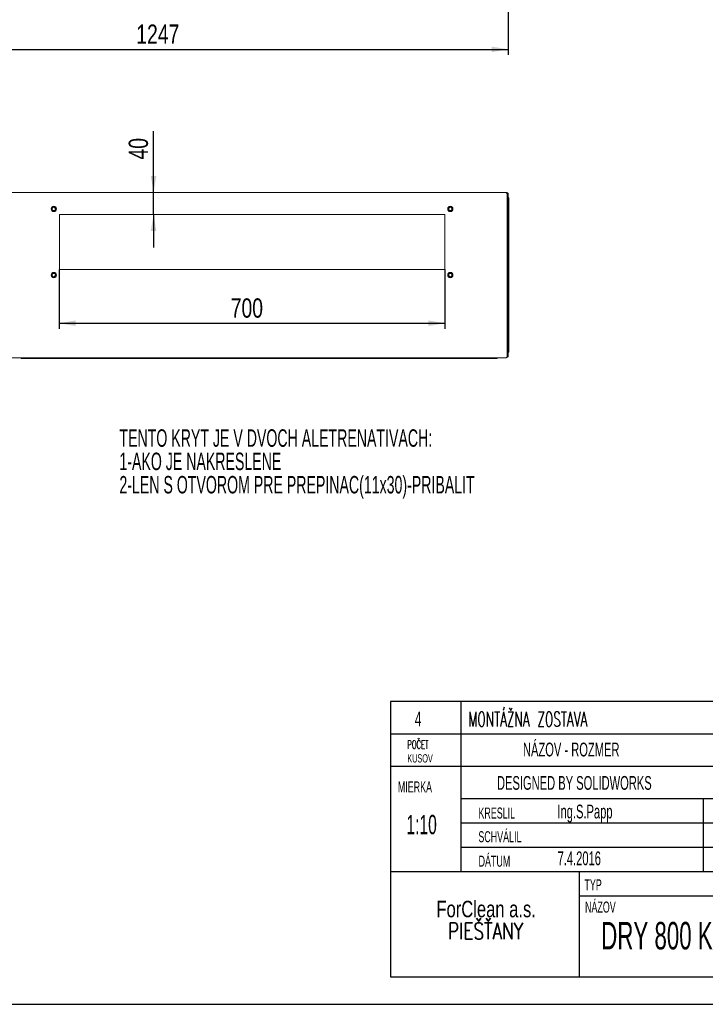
# Model space of a CAD drawing. Header units: millimetres. Extents: x -6 to 420, y -26 to 297.
# Tile 2 of 4: x 153 to 277, y 0 to 179. Entities that reach past the tile are written whole.
import ezdxf

# ---------------------------------------------------------------- set-up
doc = ezdxf.new("R2010")
doc.units = ezdxf.units.MM
for name, color, linetype in [('KOTY', 1, 'Continuous'), ('RAMIK', 7, 'Continuous'), ('RAZITKO', 7, 'Continuous'), ('RAZITKO-TEXT', 7, 'Continuous')]:
    doc.layers.add(name, color=color, linetype=linetype)
doc.styles.add('SLDTEXTSTYLE0', font='TXT', dxfattribs={"width": 0.75})
doc.styles.add('SLDTEXTSTYLE1', font='TXT', dxfattribs={"width": 0.75, "bigfont": 'bigfont'})
doc.styles.add('SLDTEXTSTYLE2', font='TXT', dxfattribs={"width": 0.605, "bigfont": 'bigfont'})
doc.styles.add('SLDTEXTSTYLE3', font='TXT', dxfattribs={"width": 0.605})
doc.dimstyles.new('SLDDIMSTYLE0', dxfattribs={"dimtxt": 3.5, "dimasz": 3, "dimexe": 0, "dimexo": 0.0625, "dimgap": 0.875, "dimtad": 1, "dimdec": 1, "dimlfac": 10, "dimrnd": 1e-09, "dimzin": 12, "dimdsep": 46, "dimtxsty": 'SLDTEXTSTYLE0', "dimsah": 1, "dimcen": 0.09, "dimadec": 0, "dimazin": 3, "dimtfac": 1, "dimtdec": 1, "dimtofl": 0, "dimtmove": 0, "dimatfit": 3, "dimfxl": 0, "dimfrac": 2, "dimtolj": 1, "dimtzin": 12, "dimarcsym": 0})
doc.dimstyles.new('SLDDIMSTYLE1', dxfattribs={"dimtxt": 3.5, "dimasz": 3, "dimexe": 0, "dimexo": 0.0625, "dimgap": 0.875, "dimtad": 1, "dimdec": 1, "dimlfac": 10, "dimrnd": 1e-09, "dimzin": 12, "dimdsep": 46, "dimtxsty": 'SLDTEXTSTYLE0', "dimsah": 1, "dimcen": 0.09, "dimadec": 0, "dimazin": 3, "dimtfac": 1, "dimtdec": 1, "dimtmove": 0, "dimatfit": 0, "dimfxl": 0, "dimfrac": 2, "dimtolj": 1, "dimtzin": 12, "dimarcsym": 0})

# ---------------------------------------------------------------- blocks, each defined once
blk = doc.blocks.new('SW_NOTE_0')
at = {"layer": 'RAZITKO-TEXT', "color": 0, "char_height": 3, "attachment_point": 2}
for s, insert, style in [('ForClean a.s.', (12.42, 3.87), 'SLDTEXTSTYLE0'), ('PIEŠŤANY', (12.33, -0.13), 'SLDTEXTSTYLE1')]:
    blk.add_mtext(s, dxfattribs=dict(at, insert=insert, style=style))
blk = doc.blocks.new('SW_NOTE_4')
at = {"layer": 'RAZITKO-TEXT', "color": 0, "char_height": 1.5, "attachment_point": 1}
for s, insert, style in [('POČET', (0, 1.93), 'SLDTEXTSTYLE2'), ('KUSOV', (0, -0.57), 'SLDTEXTSTYLE3')]:
    blk.add_mtext(s, dxfattribs=dict(at, insert=insert, style=style))
blk = doc.blocks.new('_D')
at = {"layer": 'KOTY'}
for p, q in [((116.65, 183.7), (116.65, 172.36)), ((241.35, 183.7), (241.35, 172.36)), ((116.65, 173.36), (241.35, 173.36))]:
    blk.add_line(p, q, dxfattribs=at)
for points in [[(116.65, 173.36), (119.65, 172.85), (119.65, 173.86)], [(241.35, 173.36), (238.35, 173.86), (238.35, 172.85)]]:
    blk.add_solid(points, dxfattribs=at)
at = {"layer": 'KOTY', "insert": (173.83, 177.87), "char_height": 3.5, "attachment_point": 1, "style": 'SLDTEXTSTYLE0'}
blk.add_mtext('1247', dxfattribs=at)
blk = doc.blocks.new('_D_7')
at = {"layer": 'KOTY'}
for p, q in [((176.97, 147.38), (176.97, 158.53)), ((176.97, 143.38), (176.97, 147.38)), ((176.97, 143.38), (176.97, 137.38))]:
    blk.add_line(p, q, dxfattribs=at)
for points in [[(176.97, 147.38), (177.47, 150.38), (176.46, 150.38)], [(176.97, 143.38), (176.46, 140.38), (177.47, 140.38)]]:
    blk.add_solid(points, dxfattribs=at)
at = {"layer": 'KOTY', "insert": (172.45, 153.36), "char_height": 3.5, "attachment_point": 1, "rotation": 90, "style": 'SLDTEXTSTYLE0'}
blk.add_mtext('40', dxfattribs=at)
blk = doc.blocks.new('_D_8')
at = {"layer": 'KOTY'}
for p, q in [((159.85, 133.38), (159.85, 122.64)), ((229.85, 133.38), (229.85, 122.64)), ((159.85, 123.64), (229.85, 123.64))]:
    blk.add_line(p, q, dxfattribs=at)
for points in [[(159.85, 123.64), (162.85, 123.13), (162.85, 124.15)], [(229.85, 123.64), (226.85, 124.15), (226.85, 123.13)]]:
    blk.add_solid(points, dxfattribs=at)
at = {"layer": 'KOTY', "insert": (190.98, 128.15), "char_height": 3.5, "attachment_point": 1, "style": 'SLDTEXTSTYLE0'}
blk.add_mtext('700', dxfattribs=at)
blk = doc.blocks.new('SW_NOTE_15')
at = {"layer": 'KOTY', "color": 0, "char_height": 3.175, "attachment_point": 1, "style": 'SLDTEXTSTYLE3'}
for s, insert in [('TENTO KRYT JE V DVOCH ALETRENATIVACH:', (-106.71, -0.13)), ('1-AKO JE NAKRESLENE', (-106.71, -4.36)), ('2-LEN S OTVOROM PRE PREPINAC(11x30)-PRIBALIT', (-106.71, -8.6))]:
    blk.add_mtext(s, dxfattribs=dict(at, insert=insert))

msp = doc.modelspace()

# ---------------------------------------------------------------- linework, layer by layer
at = {"color": 7, "linetype": 'Continuous', "lineweight": 15}
for p, q in [((117.065, 147.384), (240.944, 147.384)), ((241.015, 147.384), (240.944, 147.384)), ((241.015, 147.384), (241.015, 147.349)), ((241.198, 117.724), (241.198, 147.044)), ((241.205, 147.044), (241.198, 147.044)), ((241.205, 147.044), (241.355, 147.044)), ((241.205, 117.724), (241.205, 147.044)), ((241.355, 117.724), (241.355, 147.044)), ((241.205, 146.098), (241.198, 146.098)), ((241.198, 145.27), (241.205, 145.27)), ((241.505, 146.384), (241.355, 146.384)), ((241.505, 118.384), (241.505, 146.384)), ((229.855, 143.384), (159.855, 143.384)), ((159.855, 143.384), (159.855, 133.384)), ((229.855, 133.384), (229.855, 143.384)), ((159.855, 133.384), (229.855, 133.384)), ((241.205, 119.498), (241.198, 119.498)), ((241.198, 118.67), (241.205, 118.67)), ((241.505, 118.384), (241.355, 118.384)), ((241.015, 117.384), (116.995, 117.384)), ((152.905, 117.384), (152.905, 117.234)), ((239.355, 117.234), (152.905, 117.234)), ((239.355, 117.384), (239.355, 117.234)), ((241.355, 117.724), (241.205, 117.724))]:
    msp.add_line(p, q, dxfattribs=at)
at = {"color": 7, "linetype": 'Continuous', "lineweight": 15, "flags": 128}
for points in [[(240.944, 147.384), (241.004, 147.361), (241.065, 147.293), (241.125, 147.192), (241.185, 147.07), (241.198, 147.044)], [(241.198, 117.724), (241.187, 117.617), (241.163, 117.522), (241.125, 117.449), (241.073, 117.401), (241.015, 117.384)], [(241.191, 117.656), (241.199, 117.68), (241.205, 117.724)]]:
    msp.add_lwpolyline(points, dxfattribs=at)
at = {"color": 7, "linetype": 'Continuous', "lineweight": 15}
for centre, radius in [((158.855, 144.384), 0.48), ((158.855, 144.384), 0.45), ((230.855, 144.384), 0.48), ((230.855, 144.384), 0.45), ((158.855, 144.384), 0.372), ((158.855, 144.384), 0.3), ((230.855, 144.384), 0.372), ((230.855, 144.384), 0.3), ((158.855, 132.384), 0.48), ((158.855, 132.384), 0.45), ((158.855, 132.384), 0.372), ((158.855, 132.384), 0.3), ((230.855, 132.384), 0.48), ((230.855, 132.384), 0.45), ((230.855, 132.384), 0.372), ((230.855, 132.384), 0.3)]:
    msp.add_circle(centre, radius, dxfattribs=at)
for centre, radius, start, end in [((241.015, 147.044), 0.34, 359.99968, 89.99982), ((241.025, 147.048), 0.18, 358.71109, 58.24187), ((241.015, 117.724), 0.34, 269.99966, 0.00088)]:
    msp.add_arc(centre, radius, start, end, dxfattribs=at)
at = {"layer": 'RAMIK', "lineweight": 30}
msp.add_line((0, 0), (420, 0), dxfattribs=at)
at = {"layer": 'RAZITKO'}
for p, q in [((416, 54.98), (220, 54.98)), ((220, 54.98), (220, 5)), ((232.838, 43.22), (232.838, 54.98)), ((220, 49.1), (416, 49.1)), ((220, 43.22), (416, 43.22)), ((232.838, 24.11), (232.838, 43.22)), ((232.838, 37.34), (291.54, 37.34)), ((276.84, 24.11), (276.84, 37.34)), ((232.838, 32.93), (322.9, 32.93)), ((232.838, 28.52), (291.54, 28.52)), ((220, 24.11), (322.9, 24.11)), ((254.3, 5), (254.3, 24.11)), ((254.3, 19.7), (322.9, 19.7)), ((220, 5), (322.9, 5))]:
    msp.add_line(p, q, dxfattribs=at)

# ---------------------------------------------------------------- block references
at = {"layer": 'KOTY'}
msp.add_blockref('SW_NOTE_15', (277.474, 104.513), dxfattribs=at)
at = {"layer": 'RAZITKO-TEXT'}
for name, p in [('SW_NOTE_4', (223.049, 45.97)), ('SW_NOTE_0', (224.939, 14.929))]:
    msp.add_blockref(name, p, dxfattribs=at)

# ---------------------------------------------------------------- texts
at = {"layer": 'RAZITKO-TEXT', "attachment_point": 1}
for s, insert, char_height, style in [('MONTÁŽNA ZOSTAVA', (234.129, 53.075), 2.64583, 'SLDTEXTSTYLE2'), ('4', (224.402, 53.115), 2.646, 'SLDTEXTSTYLE3'), ('NÁZOV - ROZMER', (244.044, 47.5), 2.5, 'SLDTEXTSTYLE3'), ('DESIGNED BY SOLIDWORKS', (239.325, 41.44), 2.5, 'SLDTEXTSTYLE3'), ('MIERKA', (221.326, 40.462), 2, 'SLDTEXTSTYLE3'), ('KRESLIL', (235.961, 35.727), 2, 'SLDTEXTSTYLE3'), ('Ing.S.Papp', (250.303, 36.246), 2.5, 'SLDTEXTSTYLE3'), ('1:10', (222.891, 34.386), 3.5, 'SLDTEXTSTYLE3'), ('SCHVÁLIL', (235.949, 31.425), 2, 'SLDTEXTSTYLE3'), ('DÁTUM', (235.984, 26.982), 2, 'SLDTEXTSTYLE3'), ('7.4.2016', (250.332, 27.751), 2.5, 'SLDTEXTSTYLE3'), ('TYP', (255.207, 22.691), 2, 'SLDTEXTSTYLE3'), ('NÁZOV', (255.315, 18.647), 2, 'SLDTEXTSTYLE3'), ('DRY 800 KANAL', (258.259, 14.959), 5, 'SLDTEXTSTYLE3')]:
    msp.add_mtext(s, dxfattribs=dict(at, insert=insert, char_height=char_height, style=style))

# ---------------------------------------------------------------- dimensions: what is measured, and where the dimension line sits
at = {"layer": 'KOTY'}
for base, p1, p2, picture, middle in [((241.355, 173.356), (116.655, 183.696), (241.355, 183.696), '_D', (179.005, 173.356)), ((229.855, 123.64), (159.855, 133.384), (229.855, 133.384), '_D_8', (194.855, 123.64))]:
    dim = msp.add_linear_dim(base=base, p1=p1, p2=p2, dimstyle='SLDDIMSTYLE0', dxfattribs=at)
    dim.commit()
    dim.dimension.update_dxf_attribs({"geometry": picture, "text_midpoint": middle, "dimtype": 160})
dim = msp.add_linear_dim(base=(176.966, 147.384), p1=(159.855, 143.384), p2=(116.995, 147.384), angle=90, dimstyle='SLDDIMSTYLE1', dxfattribs=at)
dim.commit()
dim.dimension.update_dxf_attribs({"geometry": '_D_7', "text_midpoint": (176.966, 155.945), "dimtype": 160})

doc.saveas('drawing.dxf')
